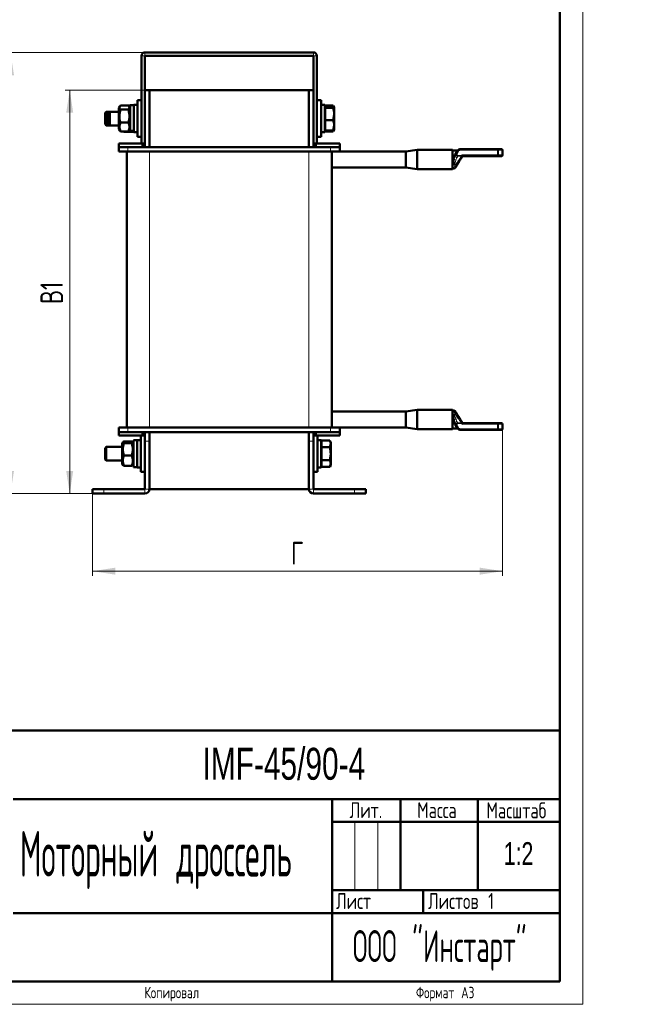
# Model space of a CAD drawing. Header units: millimetres. Extents: x 0 to 617, y 0 to 840.
# Tile 4 of 5: x 347 to 617, y 0 to 432. Entities that reach past the tile are written whole.
import ezdxf

# ---------------------------------------------------------------- set-up
doc = ezdxf.new("R2010")
doc.units = ezdxf.units.MM
doc.header["$LTSCALE"] = 2
doc.layers.add('ОСЕВЫЕ', color=7, linetype='Continuous')
doc.styles.add('SLDTEXTSTYLE0', font='TXT', dxfattribs={"width": 0.7})
doc.styles.add('SLDTEXTSTYLE1', font='TXT', dxfattribs={"width": 0.7, "bigfont": 'bigfont'})
doc.styles.add('SLDTEXTSTYLE2', font='TXT', dxfattribs={"width": 0.705079, "bigfont": 'bigfont'})
doc.styles.add('SLDTEXTSTYLE6', font='TXT', dxfattribs={"width": 0.564577, "bigfont": 'bigfont'})
doc.styles.add('SLDTEXTSTYLE7', font='TXT', dxfattribs={"width": 0.463612, "bigfont": 'bigfont'})
doc.styles.add('SLDTEXTSTYLE8', font='TXT', dxfattribs={"width": 0.300199})
doc.dimstyles.new('SLDDIMSTYLE0', dxfattribs={"dimtxt": 10, "dimasz": 10, "dimexe": 0, "dimexo": 0.0625, "dimgap": 2.5, "dimtad": 2, "dimdec": 1, "dimrnd": 1e-09, "dimzin": 12, "dimdsep": 46, "dimtxsty": 'SLDTEXTSTYLE0', "dimsah": 1, "dimcen": 0.09, "dimadec": 0, "dimazin": 3, "dimtfac": 1, "dimtdec": 3, "dimtofl": 0, "dimtmove": 0, "dimatfit": 3, "dimfxl": 0, "dimfrac": 2, "dimtolj": 1, "dimtzin": 12, "dimarcsym": 0})

# ---------------------------------------------------------------- blocks, each defined once
blk = doc.blocks.new('_D_1')
at = {"color": 7, "linetype": 'Continuous', "lineweight": 0}
for p, q in [((401.8, 417.44), (340.82, 417.44)), ((342.82, 223.94), (342.82, 417.44)), ((378.8, 223.94), (340.82, 223.94))]:
    blk.add_line(p, q, dxfattribs=at)
at = {"color": 7, "linetype": 'Continuous', "lineweight": 18}
for points in [[(342.82, 417.44), (341.28, 407.44), (344.36, 407.44)], [(342.82, 223.94), (344.36, 233.94), (341.28, 233.94)]]:
    blk.add_solid(points, dxfattribs=at)
at = {"color": 7, "linetype": 'Continuous', "lineweight": 18, "insert": (329.93, 317.49), "char_height": 10, "attachment_point": 1, "rotation": 90, "style": 'SLDTEXTSTYLE1'}
blk.add_mtext('В', dxfattribs=at)
blk = doc.blocks.new('_D_2')
at = {"color": 7, "linetype": 'Continuous', "lineweight": 0}
for p, q in [((403.8, 400.94), (366.82, 400.94)), ((368.82, 223.94), (368.82, 400.94)), ((378.8, 223.94), (366.82, 223.94))]:
    blk.add_line(p, q, dxfattribs=at)
at = {"color": 7, "linetype": 'Continuous', "lineweight": 18}
for points in [[(368.82, 400.94), (367.28, 390.94), (370.36, 390.94)], [(368.82, 223.94), (370.36, 233.94), (367.28, 233.94)]]:
    blk.add_solid(points, dxfattribs=at)
at = {"color": 7, "linetype": 'Continuous', "lineweight": 18, "insert": (355.93, 307.11), "char_height": 10, "attachment_point": 1, "rotation": 90, "style": 'SLDTEXTSTYLE1'}
blk.add_mtext('В1', dxfattribs=at)
blk = doc.blocks.new('_D_3')
at = {"color": 7, "linetype": 'Continuous', "lineweight": 0}
for p, q in [((558.82, 252.36), (558.82, 187.94)), ((378.82, 223.92), (378.82, 187.94)), ((378.82, 189.94), (558.82, 189.94))]:
    blk.add_line(p, q, dxfattribs=at)
at = {"color": 7, "linetype": 'Continuous', "lineweight": 18}
for points in [[(378.82, 189.94), (388.82, 188.41), (388.82, 191.48)], [(558.82, 189.94), (548.82, 191.48), (548.82, 188.41)]]:
    blk.add_solid(points, dxfattribs=at)
at = {"color": 7, "linetype": 'Continuous', "lineweight": 18, "insert": (465.98, 202.83), "char_height": 10, "attachment_point": 1, "style": 'SLDTEXTSTYLE1'}
blk.add_mtext('Г', dxfattribs=at)

msp = doc.modelspace()

# ---------------------------------------------------------------- linework, layer by layer
at = {"color": 7, "linetype": 'Continuous', "lineweight": 50}
for p, q in [((584, 10), (584, 830)), ((400.32, 377.44), (400.32, 415.94)), ((401.82, 417.44), (475.82, 417.44)), ((401.82, 400.94), (401.82, 415.94)), ((401.82, 415.94), (475.82, 415.94)), ((475.82, 415.94), (475.82, 400.94)), ((477.32, 415.94), (477.32, 377.44)), ((401.82, 400.94), (401.82, 377.44)), ((401.82, 400.94), (403.82, 400.94)), ((403.82, 400.94), (473.82, 400.94)), ((403.82, 400.94), (403.82, 375.94)), ((473.82, 400.94), (473.82, 375.94)), ((473.82, 400.94), (475.82, 400.94)), ((475.82, 400.94), (475.82, 377.44)), ((390.77, 393.73), (390.32, 392.94)), ((390.32, 383.94), (390.32, 392.94)), ((394.59, 394.08), (391.06, 394.08)), ((392.51, 394.14), (392.48, 394.08)), ((395.32, 394.22), (392.56, 394.22)), ((395.32, 392.94), (394.86, 393.74)), ((396.92, 394.34), (395.32, 394.34)), ((395.32, 382.94), (395.32, 394.34)), ((398.52, 394.44), (396.92, 394.44)), ((396.92, 382.8), (396.92, 394.44)), ((400.32, 396.44), (398.52, 396.44)), ((398.52, 380.92), (398.52, 396.44)), ((479.12, 396.44), (477.32, 396.44)), ((479.12, 380.44), (479.12, 396.44)), ((480.72, 394.44), (479.12, 394.44)), ((480.72, 382.44), (480.72, 394.44)), ((482.92, 394.14), (480.72, 394.14)), ((484.42, 394.21), (480.87, 394.21)), ((480.87, 394.21), (480.87, 394.14)), ((484.42, 393.75), (480.87, 393.75)), ((480.87, 393.75), (480.87, 393.06)), ((480.87, 393.06), (480.87, 387.75)), ((484.42, 393.06), (480.87, 393.06)), ((483.09, 393.79), (482.92, 394.14)), ((483.19, 393.75), (483.15, 393.82)), ((484.6, 393.63), (484.42, 394.21)), ((484.42, 394.21), (484.49, 394)), ((484.42, 393.06), (484.87, 393.41)), ((484.87, 393.44), (484.54, 394.02)), ((484.87, 390.41), (484.87, 393.41)), ((384.87, 391.44), (384.37, 390.94)), ((384.37, 385.94), (384.37, 390.94)), ((386.37, 391.44), (384.87, 391.44)), ((384.87, 391.44), (384.87, 385.44)), ((386.37, 391.44), (385.87, 390.94)), ((385.87, 385.94), (385.87, 390.94)), ((390.32, 391.44), (386.37, 391.44)), ((386.37, 391.44), (386.37, 385.44)), ((394.59, 392.34), (391.06, 392.34)), ((480.87, 392.82), (480.72, 392.67)), ((484.42, 387.75), (484.87, 390.41)), ((484.87, 385.44), (484.87, 390.41)), ((384.37, 385.94), (384.87, 385.44)), ((384.87, 385.44), (386.37, 385.44)), ((385.87, 385.94), (386.37, 385.44)), ((386.37, 385.44), (390.32, 385.44)), ((394.59, 386.71), (391.06, 386.71)), ((484.42, 387.75), (480.87, 387.75)), ((480.87, 387.75), (480.87, 383.13)), ((484.42, 383.13), (484.87, 385.44)), ((484.87, 385.44), (484.87, 383.44)), ((390.32, 383.94), (390.77, 383.16)), ((390.84, 383.2), (391.06, 382.81)), ((394.59, 382.81), (391.06, 382.81)), ((392.48, 382.81), (392.51, 382.74)), ((395.32, 382.67), (392.56, 382.67)), ((394.59, 382.81), (394.77, 383.2)), ((394.86, 383.15), (395.32, 383.94)), ((395.32, 382.59), (395.32, 382.94)), ((395.32, 382.54), (395.32, 382.59)), ((395.32, 382.54), (396.92, 382.54)), ((396.92, 382.44), (396.92, 382.8)), ((396.92, 382.44), (398.52, 382.44)), ((398.52, 380.44), (398.52, 380.92)), ((398.52, 380.44), (400.32, 380.44)), ((477.32, 380.44), (479.12, 380.44)), ((479.12, 382.44), (480.72, 382.44)), ((480.72, 384.22), (480.87, 384.07)), ((482.92, 382.75), (480.72, 382.75)), ((484.42, 383.13), (480.87, 383.13)), ((480.87, 382.75), (480.87, 382.68)), ((484.42, 382.68), (480.87, 382.68)), ((482.92, 382.75), (483.02, 383.13)), ((483.09, 383.1), (482.92, 382.75)), ((483.15, 383.06), (483.19, 383.13)), ((484.42, 382.68), (484.64, 383.29)), ((484.54, 382.86), (484.87, 383.44)), ((390.32, 377.44), (390.32, 375.94)), ((390.32, 377.44), (400.82, 377.44)), ((390.32, 373.94), (390.32, 375.94)), ((390.32, 375.94), (394.32, 375.94)), ((394.32, 375.94), (400.82, 375.94)), ((400.82, 377.44), (401.82, 377.44)), ((400.82, 375.94), (400.82, 377.44)), ((401.82, 375.94), (400.82, 375.94)), ((401.82, 377.44), (401.82, 375.94)), ((401.82, 375.94), (475.82, 375.94)), ((475.82, 377.44), (476.82, 377.44)), ((475.82, 375.94), (475.82, 377.44)), ((476.82, 375.94), (475.82, 375.94)), ((476.82, 377.44), (476.82, 375.94)), ((476.82, 377.44), (487.32, 377.44)), ((476.82, 375.94), (483.32, 375.94)), ((483.32, 375.94), (487.32, 375.94)), ((487.32, 377.44), (487.32, 375.94)), ((487.32, 375.94), (487.32, 373.94)), ((394.32, 373.94), (390.32, 373.94)), ((393.82, 252.94), (393.82, 373.94)), ((394.32, 373.94), (483.32, 373.94)), ((487.32, 373.94), (483.32, 373.94)), ((483.82, 373.94), (483.82, 252.94)), ((516.32, 373.94), (487.32, 373.94)), ((521.32, 374.69), (516.32, 373.94)), ((516.32, 368.53), (516.32, 373.94)), ((536.82, 374.69), (521.32, 374.69)), ((521.32, 374.69), (521.32, 368.12)), ((536.82, 374.69), (536.82, 368.12)), ((539.15, 374.39), (536.82, 374.39)), ((537.92, 372.35), (538.64, 373.54)), ((538.64, 373.54), (539.23, 374.52)), ((540.09, 375), (556.57, 375)), ((541.22, 372), (540.93, 372.5)), ((541.22, 372), (541.16, 371.91)), ((556.57, 372), (541.22, 372)), ((556.57, 375), (558.32, 375)), ((558.32, 372), (556.57, 372)), ((558.82, 372.5), (558.82, 374.5)), ((516.32, 366.94), (516.32, 368.53)), ((521.32, 368.12), (521.32, 366.19)), ((536.82, 368.12), (536.82, 366.19)), ((537.46, 368.13), (537.37, 368.49)), ((483.82, 366.94), (516.32, 366.94)), ((516.32, 366.94), (521.32, 366.19)), ((521.32, 366.19), (536.82, 366.19)), ((536.82, 366.49), (537.33, 366.49)), ((516.32, 259.94), (483.82, 259.94)), ((521.32, 260.69), (516.32, 259.94)), ((516.32, 252.94), (516.32, 259.94)), ((536.82, 260.69), (521.32, 260.69)), ((521.32, 260.69), (521.32, 252.19)), ((536.82, 260.69), (536.82, 252.19)), ((537.33, 260.39), (536.82, 260.39)), ((537.37, 258.4), (537.46, 258.76)), ((540.93, 254.38), (541.22, 254.88)), ((541.16, 254.97), (541.22, 254.88)), ((541.22, 254.88), (556.57, 254.88)), ((556.57, 254.88), (558.32, 254.88)), ((390.32, 250.94), (390.32, 252.94)), ((390.32, 252.94), (394.32, 252.94)), ((394.32, 250.94), (390.32, 250.94)), ((390.32, 249.44), (390.32, 250.94)), ((483.32, 252.94), (394.32, 252.94)), ((400.82, 250.94), (394.32, 250.94)), ((400.82, 250.94), (401.82, 250.94)), ((400.82, 249.44), (400.82, 250.94)), ((475.82, 250.94), (401.82, 250.94)), ((401.82, 250.94), (401.82, 249.44)), ((403.82, 250.94), (403.82, 246.94)), ((473.82, 246.94), (473.82, 250.94)), ((475.82, 250.94), (476.82, 250.94)), ((475.82, 249.44), (475.82, 250.94)), ((483.32, 250.94), (476.82, 250.94)), ((476.82, 250.94), (476.82, 249.44)), ((483.32, 252.94), (487.32, 252.94)), ((487.32, 250.94), (483.32, 250.94)), ((487.32, 252.94), (516.32, 252.94)), ((487.32, 252.94), (487.32, 250.94)), ((487.32, 249.44), (487.32, 250.94)), ((516.32, 252.94), (521.32, 252.19)), ((521.32, 252.19), (536.82, 252.19)), ((536.82, 252.49), (539.15, 252.49)), ((538.64, 253.35), (537.92, 254.54)), ((539.23, 252.37), (538.64, 253.35)), ((556.57, 251.88), (540.09, 251.88)), ((558.32, 251.88), (556.57, 251.88)), ((558.82, 252.38), (558.82, 254.38)), ((400.82, 249.44), (390.32, 249.44)), ((392.15, 246.51), (391.82, 245.94)), ((396.09, 246.82), (392.56, 246.82)), ((396.09, 246.78), (392.56, 246.78)), ((396.82, 245.94), (396.48, 246.53)), ((398.42, 247.34), (396.82, 247.34)), ((396.82, 235.54), (396.82, 247.34)), ((400.02, 247.44), (398.42, 247.44)), ((398.42, 235.44), (398.42, 247.44)), ((400.02, 233.44), (400.02, 249.44)), ((401.82, 249.44), (400.82, 249.44)), ((401.82, 246.94), (401.82, 249.44)), ((401.82, 246.94), (401.82, 225.94)), ((403.82, 246.94), (403.82, 225.94)), ((473.82, 225.94), (473.82, 246.94)), ((476.82, 249.44), (475.82, 249.44)), ((475.82, 249.44), (475.82, 246.94)), ((475.82, 225.94), (475.82, 246.94)), ((487.32, 249.44), (476.82, 249.44)), ((477.62, 233.44), (477.62, 249.44)), ((479.22, 247.44), (477.62, 247.44)), ((479.22, 235.44), (479.22, 247.44)), ((482.92, 247.22), (479.37, 247.22)), ((479.37, 247.22), (479.37, 244.33)), ((483.37, 246.44), (482.92, 247.22)), ((483.37, 245.77), (483.37, 246.44)), ((384.87, 244.44), (384.37, 243.94)), ((384.37, 238.94), (384.37, 243.94)), ((391.82, 244.44), (384.87, 244.44)), ((384.87, 244.44), (384.87, 238.44)), ((391.82, 236.94), (391.82, 245.94)), ((396.09, 246.03), (392.56, 246.03)), ((479.37, 245.82), (479.22, 245.67)), ((482.92, 244.33), (479.37, 244.33)), ((479.37, 244.33), (479.37, 238.56)), ((482.92, 244.33), (483.37, 245.77)), ((483.37, 241.44), (483.37, 245.77)), ((384.37, 238.94), (384.87, 238.44)), ((384.87, 238.44), (391.82, 238.44)), ((396.09, 240.69), (392.56, 240.69)), ((482.92, 238.56), (479.37, 238.56)), ((479.37, 238.56), (479.37, 235.67)), ((482.92, 238.56), (483.37, 241.44)), ((483.37, 237.11), (483.37, 241.44)), ((391.82, 236.94), (392.15, 236.38)), ((392.15, 236.38), (392.17, 236.34)), ((392.19, 236.4), (392.56, 236.11)), ((396.09, 236.11), (392.56, 236.11)), ((396.09, 236.07), (392.56, 236.07)), ((396.09, 236.11), (396.41, 236.4)), ((396.48, 236.36), (396.82, 236.94)), ((396.82, 235.54), (398.42, 235.54)), ((398.42, 235.44), (400.02, 235.44)), ((400.02, 233.44), (401.82, 233.44)), ((475.82, 233.44), (477.62, 233.44)), ((477.62, 235.44), (479.22, 235.44)), ((479.22, 237.22), (479.37, 237.07)), ((482.92, 235.67), (479.37, 235.67)), ((482.92, 235.67), (483.37, 237.11)), ((482.92, 235.67), (483.37, 236.44)), ((483.37, 236.44), (483.37, 237.11)), ((378.82, 223.94), (378.82, 225.94)), ((378.82, 225.94), (383.82, 225.94)), ((401.82, 225.94), (383.82, 225.94)), ((403.82, 225.94), (473.82, 225.94)), ((493.82, 225.94), (475.82, 225.94)), ((493.82, 225.94), (498.82, 225.94)), ((498.82, 225.94), (498.82, 223.94)), ((383.82, 223.94), (378.82, 223.94)), ((401.82, 223.94), (383.82, 223.94)), ((493.82, 223.94), (475.82, 223.94)), ((498.82, 223.94), (493.82, 223.94)), ((214, 120), (584, 120)), ((344, 90), (584, 90)), ((484, 90), (484, 10)), ((514, 90), (514, 50)), ((548, 90), (548, 50)), ((484, 80), (584, 80)), ((484, 50), (584, 50)), ((524, 50), (524, 40)), ((344, 40), (584, 40)), ((40, 10), (584, 10))]:
    msp.add_line(p, q, dxfattribs=at)
at = {"color": 9, "linetype": 'Continuous', "lineweight": 18}
for p, q in [((400.32, 415.94), (401.82, 415.94)), ((401.82, 417.44), (401.82, 415.94)), ((475.82, 417.44), (475.82, 415.94)), ((477.32, 415.94), (475.82, 415.94)), ((394.32, 375.94), (394.32, 373.94)), ((483.32, 373.94), (483.32, 375.94)), ((403.82, 373.94), (403.82, 252.94)), ((473.82, 252.94), (473.82, 373.94)), ((538.64, 373.54), (539.06, 373.28)), ((539.15, 371.87), (538.77, 371.24)), ((539.66, 374.26), (539.06, 373.28)), ((539.15, 372.17), (540.73, 372.17)), ((539.15, 371.87), (539.15, 372.17)), ((540.72, 371.87), (539.15, 371.87)), ((539.23, 374.52), (539.66, 374.26)), ((540.09, 375), (540.09, 374.5)), ((556.57, 374.5), (540.09, 374.5)), ((540.73, 372.17), (540.93, 372.5)), ((540.93, 372.5), (556.57, 372.5)), ((556.57, 374.5), (556.57, 375)), ((556.57, 372.5), (556.57, 374.5)), ((556.57, 374.5), (556.98, 374.5)), ((556.57, 372), (556.57, 372.5)), ((556.57, 372.5), (556.98, 372.5)), ((556.98, 374.5), (556.98, 372.5)), ((558.82, 374.5), (556.98, 374.5)), ((556.98, 372.5), (558.82, 372.5)), ((538.06, 368.13), (537.46, 368.13)), ((538.06, 258.76), (537.46, 258.76)), ((538.77, 255.64), (539.15, 255.01)), ((539.15, 254.72), (539.15, 255.01)), ((539.15, 255.01), (540.72, 255.01)), ((556.57, 254.38), (556.57, 254.88)), ((394.32, 252.94), (394.32, 250.94)), ((483.32, 250.94), (483.32, 252.94)), ((539.06, 253.61), (538.64, 253.35)), ((539.06, 253.61), (539.66, 252.63)), ((540.73, 254.72), (539.15, 254.72)), ((539.66, 252.63), (539.23, 252.37)), ((540.09, 252.38), (556.57, 252.38)), ((540.09, 252.38), (540.09, 251.88)), ((540.93, 254.38), (540.73, 254.72)), ((556.57, 254.38), (540.93, 254.38)), ((556.57, 252.38), (556.57, 254.38)), ((556.98, 254.38), (556.57, 254.38)), ((556.57, 251.88), (556.57, 252.38)), ((556.98, 252.38), (556.57, 252.38)), ((556.98, 254.38), (556.98, 252.38)), ((558.82, 254.38), (556.98, 254.38)), ((556.98, 252.38), (558.82, 252.38)), ((403.82, 246.94), (401.82, 246.94)), ((475.82, 246.94), (473.82, 246.94)), ((383.82, 225.94), (383.82, 223.94)), ((401.82, 223.94), (401.82, 225.94)), ((403.82, 225.94), (401.82, 225.94)), ((473.82, 225.94), (475.82, 225.94)), ((475.82, 223.94), (475.82, 225.94)), ((493.82, 223.94), (493.82, 225.94))]:
    msp.add_line(p, q, dxfattribs=at)
at = {"color": 7, "linetype": 'Continuous', "lineweight": 18}
for p, q in [((494, 80), (494, 50)), ((504, 80), (504, 50))]:
    msp.add_line(p, q, dxfattribs=at)
at = {"color": 9, "linetype": 'Continuous', "lineweight": 18, "flags": 128}
for points in [[(538.77, 371.24), (538.57, 371.34), (538.37, 371.47), (538.19, 371.61), (538.05, 371.77), (537.95, 371.93), (537.89, 372.09), (537.88, 372.23), (537.92, 372.35)], [(538.34, 370.22), (538.13, 370.27), (537.93, 370.35), (537.75, 370.44), (537.6, 370.56), (537.48, 370.68), (537.4, 370.81), (537.36, 370.94), (537.37, 371.07)], [(537.37, 255.82), (537.36, 255.95), (537.4, 256.08), (537.48, 256.21), (537.6, 256.33), (537.75, 256.44), (537.93, 256.54), (538.13, 256.62), (538.34, 256.67)], [(537.92, 254.54), (537.88, 254.66), (537.89, 254.8), (537.95, 254.96), (538.05, 255.12), (538.19, 255.27), (538.37, 255.42), (538.57, 255.54), (538.77, 255.64)]]:
    msp.add_lwpolyline(points, dxfattribs=at)
at = {"color": 7, "linetype": 'Continuous', "lineweight": 50}
for centre, radius, start, end in [((401.82, 415.94), 1.5, 90, 180), ((475.82, 415.94), 1.5, 0, 90), ((542.2, 369.76), 5, 148.9, 164.8919), ((540.09, 374), 1, 90, 148.9), ((558.32, 374.5), 0.5, 0, 90), ((558.32, 372.5), 0.5, 270, 0), ((542.2, 257.12), 5, 195.1081, 211.1), ((558.32, 254.38), 0.5, 0, 90), ((540.09, 252.88), 1, 211.1, 270), ((558.32, 252.38), 0.5, 270, 0), ((401.82, 225.94), 2, 270, 0), ((475.82, 225.94), 2, 180, 270)]:
    msp.add_arc(centre, radius, start, end, dxfattribs=at)
at = {"color": 9, "linetype": 'Continuous', "lineweight": 18}
for centre, radius, start, end in [((540.09, 374), 0.5, 90, 148.9), ((556.52, 374.55), 0.461, 354.7853, 83.5999), ((556.52, 372.46), 0.461, 276.4001, 5.2147), ((537.97, 370.14), 1.76, 250.0131, 256.9268), ((542.2, 369.18), 4, 148.9, 164.8919), ((537.97, 256.75), 1.76, 103.0732, 109.9869), ((542.2, 257.71), 4, 195.1081, 211.1), ((556.52, 254.43), 0.461, 354.7853, 83.5999), ((540.09, 252.88), 0.5, 211.1, 270), ((556.52, 252.34), 0.461, 276.4001, 5.2147)]:
    msp.add_arc(centre, radius, start, end, dxfattribs=at)
at = {"color": 7, "linetype": 'Continuous', "lineweight": 50}
for centre, start_param, end_param in [((395, 388.44), 4.685136, 4.784119), ((398.84, 388.44), 4.446098, 4.54627)]:
    msp.add_ellipse(centre, major_axis=(16.19, 2.27), ratio=0.336208, start_param=start_param, end_param=end_param, dxfattribs=at)
at = {"color": 9, "linetype": 'Continuous', "lineweight": 18}
for centre, major_axis, ratio, start_param, end_param in [((539.49, 373.02), (0.63, 1.04), 0.82409, 1.570796, 3.448894), ((539.49, 373.02), (0.491, 0.814), 0.526085, 1.570796, 3.448894), ((539.49, 253.87), (-0.63, 1.04), 0.82409, 5.975884, 7.853982), ((539.49, 253.87), (-0.491, 0.814), 0.526085, 5.975884, 7.853982)]:
    msp.add_ellipse(centre, major_axis=major_axis, ratio=ratio, start_param=start_param, end_param=end_param, dxfattribs=at)
at = {"color": 7, "linetype": 'Continuous', "lineweight": 50}
for points, knots in [([(391.06, 392.34), (390.82, 392.65), (390.39, 393.23), (390.84, 393.81), (391.06, 394.08)], [0, 0, 0, 0, 0.534716, 1, 1, 1, 1]), ([(394.59, 394.08), (394.82, 393.77), (395.26, 393.19), (394.8, 392.61), (394.59, 392.34)], [0, 0, 0, 0, 0.534716, 1, 1, 1, 1]), ([(484.87, 393.41), (484.87, 393.42), (484.86, 393.53), (484.64, 393.65), (484.42, 393.75)], [0, 0, 0, 0, 0.070201, 1, 1, 1, 1]), ([(484.87, 390.41), (484.87, 390.47), (484.86, 391.37), (484.64, 392.25), (484.42, 393.06)], [0, 0, 0, 0, 0.070201, 1, 1, 1, 1]), ([(391.06, 386.71), (390.82, 387.71), (390.39, 389.6), (390.84, 391.47), (391.06, 392.34)], [0, 0, 0, 0, 0.534716, 1, 1, 1, 1]), ([(394.59, 392.34), (394.82, 391.34), (395.26, 389.45), (394.8, 387.58), (394.59, 386.71)], [0, 0, 0, 0, 0.534716, 1, 1, 1, 1]), ([(391.06, 382.81), (390.83, 383.47), (390.39, 384.77), (390.84, 386.07), (391.06, 386.71)], [0, 0, 0, 0, 0.5063329, 1, 1, 1, 1]), ([(394.59, 386.71), (394.81, 386.05), (395.26, 384.75), (394.81, 383.45), (394.59, 382.81)], [0, 0, 0, 0, 0.506333, 1, 1, 1, 1]), ([(484.87, 385.44), (484.87, 385.46), (484.87, 386.24), (484.65, 387), (484.42, 387.75)], [0, 0, 0, 0, 0.017203, 1, 1, 1, 1]), ([(484.87, 383.48), (484.87, 383.47), (484.86, 383.35), (484.64, 383.24), (484.42, 383.13)], [0, 0, 0, 0, 0.070201, 1, 1, 1, 1]), ([(541.16, 371.91), (540.75, 371.23), (540.01, 370), (539.25, 368.75), (538.92, 368.2)], [0, 0, 0, 0, 0.560296, 1, 1, 1, 1]), ([(537.37, 368.49), (537.3, 368.81), (537.16, 369.47), (537.21, 370.4), (537.33, 370.91), (537.37, 371.07)], [0, 0, 0, 0, 0.408776, 0.818852, 1, 1, 1, 1]), ([(538.92, 368.2), (538.81, 368.02), (538.6, 367.67), (538.37, 367.28), (538.21, 367.03), (538.19, 366.99), (538.18, 366.98)], [0, 0, 0, 0, 0.262023, 0.514764, 0.75964, 1, 1, 1, 1]), ([(537.33, 366.49), (537.41, 366.5), (537.58, 366.51), (537.82, 366.61), (538.03, 366.77), (538.13, 366.91), (538.18, 366.98)], [0, 0, 0, 0, 0.245826, 0.5, 0.754174, 1, 1, 1, 1]), ([(538.18, 259.91), (538.13, 259.98), (538.03, 260.12), (537.82, 260.27), (537.58, 260.37), (537.41, 260.39), (537.33, 260.39)], [0, 0, 0, 0, 0.245826, 0.5, 0.754174, 1, 1, 1, 1]), ([(538.18, 259.91), (538.19, 259.89), (538.21, 259.86), (538.37, 259.6), (538.6, 259.22), (538.81, 258.87), (538.92, 258.69)], [0, 0, 0, 0, 0.24036, 0.485236, 0.737977, 1, 1, 1, 1]), ([(537.37, 255.82), (537.31, 256.13), (537.17, 256.8), (537.21, 257.71), (537.32, 258.21), (537.37, 258.4)], [0, 0, 0, 0, 0.354818, 0.757412, 1, 1, 1, 1]), ([(538.92, 258.69), (539.34, 257.99), (540.09, 256.75), (540.83, 255.52), (541.16, 254.97)], [0, 0, 0, 0, 0.559925, 1, 1, 1, 1]), ([(392.56, 246.03), (392.32, 246.16), (391.89, 246.41), (392.34, 246.66), (392.56, 246.78)], [0, 0, 0, 0, 0.534716, 1, 1, 1, 1]), ([(396.09, 246.78), (396.32, 246.64), (396.76, 246.39), (396.3, 246.14), (396.09, 246.03)], [0, 0, 0, 0, 0.534716, 1, 1, 1, 1]), ([(483.37, 245.77), (483.37, 245.81), (483.36, 246.3), (483.14, 246.77), (482.92, 247.22)], [0, 0, 0, 0, 0.070201, 1, 1, 1, 1]), ([(392.56, 240.69), (392.33, 241.59), (391.89, 243.37), (392.34, 245.15), (392.56, 246.03)], [0, 0, 0, 0, 0.506333, 1, 1, 1, 1]), ([(396.09, 246.03), (396.31, 245.12), (396.76, 243.35), (396.31, 241.57), (396.09, 240.69)], [0, 0, 0, 0, 0.506333, 1, 1, 1, 1]), ([(483.37, 241.44), (483.37, 241.46), (483.37, 242.43), (483.15, 243.39), (482.92, 244.33)], [0, 0, 0, 0, 0.017203, 1, 1, 1, 1]), ([(392.56, 236.11), (392.32, 236.93), (391.89, 238.46), (392.34, 239.98), (392.56, 240.69)], [0, 0, 0, 0, 0.534716, 1, 1, 1, 1]), ([(396.09, 240.69), (396.32, 239.87), (396.76, 238.34), (396.3, 236.82), (396.09, 236.11)], [0, 0, 0, 0, 0.534716, 1, 1, 1, 1]), ([(483.37, 237.11), (483.37, 237.15), (483.36, 237.64), (483.14, 238.11), (482.92, 238.56)], [0, 0, 0, 0, 0.0702006, 1, 1, 1, 1])]:
    msp.add_open_spline(points, degree=3, knots=knots, dxfattribs=at)
at = {"color": 9, "linetype": 'Continuous', "lineweight": 18}
for points, knots in [([(538.06, 368.13), (538.56, 368.83), (539.44, 370.08), (540.33, 371.32), (540.72, 371.87)], [0, 0, 0, 0, 0.559921, 1, 1, 1, 1]), ([(541.16, 371.91), (541.14, 371.89), (541.1, 371.85), (541, 371.82), (540.87, 371.82), (540.77, 371.86), (540.72, 371.87)], [0, 0, 0, 0, 0.249486, 0.499988, 0.750503, 1, 1, 1, 1]), ([(541.16, 371.91), (541.16, 371.92), (541.15, 371.92), (541.08, 371.96), (541, 372), (540.93, 372.05), (540.83, 372.11), (540.76, 372.14), (540.73, 372.17)], [0, 0, 0, 0, 0.198606, 0.430992, 0.560466, 0.698463, 0.844977, 1, 1, 1, 1]), ([(537.33, 366.49), (537.34, 366.51), (537.36, 366.56), (537.51, 366.9), (537.74, 367.41), (537.95, 367.88), (538.06, 368.13)], [0, 0, 0, 0, 0.242132, 0.491536, 0.734475, 1, 1, 1, 1]), ([(537.57, 368.43), (537.54, 368.36), (537.51, 368.26), (537.47, 368.16), (537.46, 368.13), (537.46, 368.13)], [0, 0, 0, 0, 0.6762937, 0.9705334, 1, 1, 1, 1]), ([(538.34, 370.22), (538.31, 370.14), (538.12, 369.53), (537.82, 368.94), (537.57, 368.43)], [0, 0, 0, 0, 0.125738, 1, 1, 1, 1]), ([(538.92, 368.2), (538.88, 368.16), (538.81, 368.07), (538.6, 368.02), (538.35, 368.04), (538.16, 368.1), (538.06, 368.13)], [0, 0, 0, 0, 0.243659, 0.5, 0.756341, 1, 1, 1, 1]), ([(538.06, 258.76), (537.95, 259), (537.74, 259.48), (537.51, 259.99), (537.36, 260.33), (537.34, 260.37), (537.33, 260.39)], [0, 0, 0, 0, 0.2655175, 0.5084642, 0.7578558, 1, 1, 1, 1]), ([(537.46, 258.76), (537.46, 258.75), (537.47, 258.72), (537.51, 258.62), (537.54, 258.53), (537.57, 258.46)], [0, 0, 0, 0, 0.029467, 0.323706, 1, 1, 1, 1]), ([(537.57, 258.46), (537.75, 258.04), (538.01, 257.47), (538.28, 256.88), (538.33, 256.69), (538.34, 256.67)], [0, 0, 0, 0, 0.702152, 0.958787, 1, 1, 1, 1]), ([(538.92, 258.69), (538.88, 258.73), (538.81, 258.81), (538.6, 258.86), (538.35, 258.85), (538.16, 258.79), (538.06, 258.76)], [0, 0, 0, 0, 0.243659, 0.5, 0.756341, 1, 1, 1, 1]), ([(540.72, 255.01), (540.22, 255.71), (539.31, 256.95), (538.44, 258.2), (538.06, 258.76)], [0, 0, 0, 0, 0.5603, 1, 1, 1, 1]), ([(540.72, 255.01), (540.77, 255.03), (540.87, 255.06), (541, 255.07), (541.1, 255.04), (541.14, 255), (541.16, 254.97)], [0, 0, 0, 0, 0.249497, 0.500012, 0.750514, 1, 1, 1, 1]), ([(540.73, 254.72), (540.76, 254.74), (540.83, 254.78), (540.93, 254.84), (541, 254.88), (541.08, 254.93), (541.15, 254.97), (541.16, 254.97), (541.16, 254.97)], [0, 0, 0, 0, 0.1550235, 0.3015368, 0.4395336, 0.569008, 0.8013941, 1, 1, 1, 1])]:
    msp.add_open_spline(points, degree=3, knots=knots, dxfattribs=at)
for points in [[(540.72, 371.87), (540.72, 371.92), (540.73, 372.01), (540.73, 372.11), (540.73, 372.17)], [(540.73, 254.72), (540.73, 254.77), (540.73, 254.88), (540.72, 254.97), (540.72, 255.01)]]:
    msp.add_open_spline(points, degree=3, dxfattribs=at)
at = {"layer": 'ОСЕВЫЕ', "lineweight": 18}
for p in [(594, 840), (0, 0)]:
    msp.add_line(p, (594, 0), dxfattribs=at)

# ---------------------------------------------------------------- texts
at = {"color": 7, "linetype": 'Continuous', "lineweight": 0}
for s, insert, char_height, attachment_point, style in [('IMF-45/90-4', (462.8, 112.48), 14, 2, 'SLDTEXTSTYLE0'), ('Лит.', (498.82, 88.65), 7, 2, 'SLDTEXTSTYLE1'), ('Масса', (529.99, 88.65), 7, 2, 'SLDTEXTSTYLE1'), ('Масштаб', (564.86, 88.53), 7, 2, 'SLDTEXTSTYLE2'), ('Моторный дроссель', (346.95, 76.01), 20, 1, 'SLDTEXTSTYLE7'), ('1:2', (565.81, 71.11), 10, 2, 'SLDTEXTSTYLE0'), ('09.07.2026', (325.96, 68.39), 7, 1, 'SLDTEXTSTYLE8'), ('Лист', (485.72, 48.78), 7, 1, 'SLDTEXTSTYLE1'), ('Листов 1', (526.07, 48.78), 7, 1, 'SLDTEXTSTYLE1'), ('ООО "Инстарт"', (531.19, 32.52), 14, 2, 'SLDTEXTSTYLE6'), ('Копировал', (413.61, 7.65), 5, 2, 'SLDTEXTSTYLE1'), ('Формат А3', (533.62, 7.65), 5, 2, 'SLDTEXTSTYLE1')]:
    msp.add_mtext(s, dxfattribs=dict(at, insert=insert, char_height=char_height, attachment_point=attachment_point, style=style))

# ---------------------------------------------------------------- dimensions: what is measured, and where the dimension line sits
at = {"color": 7, "linetype": 'Continuous', "lineweight": 18}
for base, p2, text, picture, middle in [((342.82, 417.44), (401.82, 417.44), 'В', '_D_1', (342.82, 320.69)), ((368.82, 400.94), (403.82, 400.94), 'В1', '_D_2', (368.82, 312.44))]:
    dim = msp.add_linear_dim(base=base, p1=(378.82, 223.94), p2=p2, angle=90, text=text, dimstyle='SLDDIMSTYLE0', dxfattribs=at)
    dim.commit()
    dim.dimension.update_dxf_attribs({"geometry": picture, "text_midpoint": middle, "dimtype": 160})
dim = msp.add_linear_dim(base=(558.82, 189.94), p1=(378.82, 223.94), p2=(558.82, 252.38), text='Г', dimstyle='SLDDIMSTYLE0', dxfattribs=at)
dim.commit()
dim.dimension.update_dxf_attribs({"geometry": '_D_3', "text_midpoint": (468.82, 189.94), "dimtype": 160})

doc.saveas('drawing.dxf')
